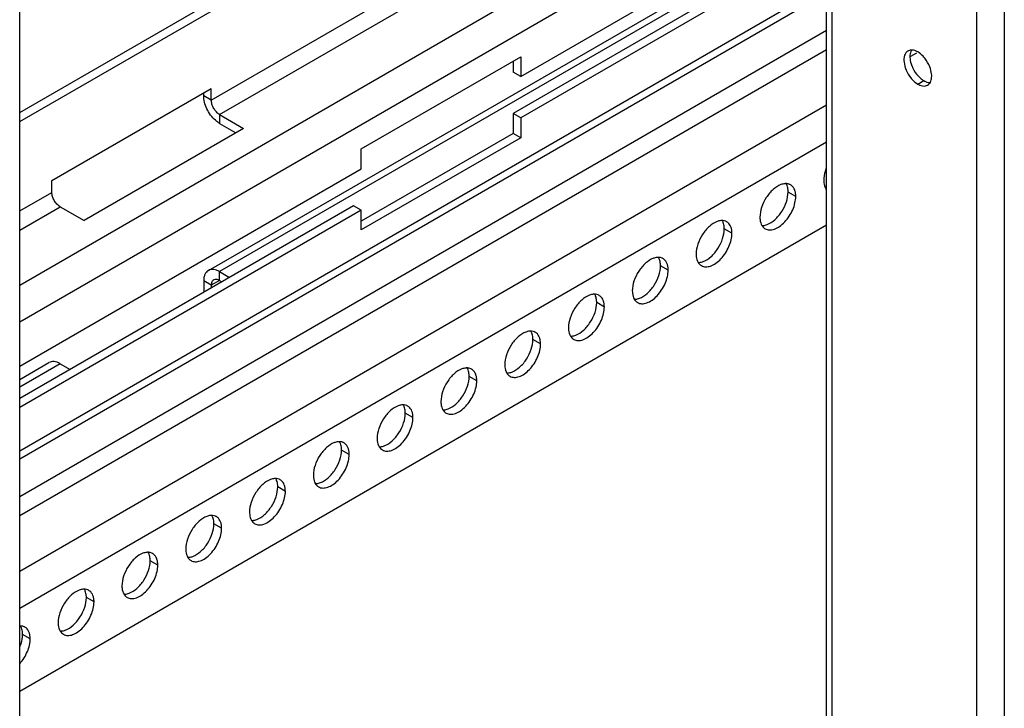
# Model space of a CAD drawing. Header units: inches. Extents: x 5 to 265, y 5 to 171.
# Tile 113 of 212: x 190.53 to 195.99, y 113.24 to 117.05. Entities that reach past the tile are written whole.
import ezdxf

# ---------------------------------------------------------------- set-up
doc = ezdxf.new("R2010")
doc.units = ezdxf.units.IN
doc.header["$LTSCALE"] = 14.96
doc.header["$MEASUREMENT"] = 0
doc.layers.get('0').update_dxf_attribs({"linetype": 'CONTINUOUS'})
doc.layers.add('03_ALL_AXES', color=7, linetype='CONTINUOUS')

msp = doc.modelspace()

# ---------------------------------------------------------------- linework, layer by layer
at = {"color": 7, "linetype": 'Continuous'}
for p, q in [((190.5337, 73.151), (190.5337, 126.143)), ((195.8363, 124.5603), (195.8363, 58.4236)), ((195.9904, 124.5603), (195.9904, 58.4236)), ((195.0046, 60.5139), (195.0046, 123.458)), ((195.0365, 60.4694), (195.0365, 123.438)), ((190.5337, 116.5408), (195.0046, 119.1221)), ((190.5337, 116.4918), (195.0046, 119.0731)), ((191.5957, 116.6093), (195.0046, 118.5775)), ((191.6417, 116.5297), (195.0046, 118.4713)), ((195.0046, 118.1651), (190.5337, 115.5838)), ((195.0046, 117.961), (190.5337, 115.3797)), ((191.5792, 115.6664), (195.0046, 117.644)), ((195.0046, 117.6017), (191.6417, 115.6602)), ((195.0046, 117.2466), (190.5337, 114.6653)), ((190.5337, 114.623), (195.0046, 117.2043)), ((195.0046, 116.9951), (190.5337, 114.4138)), ((195.0046, 116.8889), (190.5337, 114.3076)), ((192.4266, 116.3399), (193.3105, 116.8502)), ((193.3105, 116.8502), (193.3105, 116.7404)), ((195.473, 116.8531), (195.5062, 116.8723)), ((193.268, 116.8257), (193.268, 116.7649)), ((193.3105, 116.7404), (193.268, 116.7649)), ((190.7119, 116.1644), (191.5957, 116.6747)), ((191.5957, 116.6093), (191.5957, 116.6747)), ((191.5533, 116.6338), (191.5533, 116.6502)), ((191.5957, 116.6093), (191.5533, 116.6338)), ((190.5337, 114.0015), (195.0046, 116.5827)), ((191.6417, 116.5297), (191.6417, 116.4807)), ((191.6417, 116.5297), (191.7748, 116.4529)), ((193.268, 116.5354), (193.268, 116.4256)), ((193.3105, 116.5109), (193.268, 116.5354)), ((193.3105, 116.5109), (193.3105, 116.4011)), ((191.7748, 116.4529), (190.8909, 115.9426)), ((191.6417, 116.4807), (191.7324, 116.4284)), ((193.268, 116.4256), (192.4266, 115.9398)), ((193.3105, 116.4011), (192.4266, 115.8908)), ((193.3105, 116.4011), (193.268, 116.4256)), ((190.5337, 113.7973), (195.0046, 116.3786)), ((192.4266, 116.2301), (192.4266, 116.3399)), ((190.5337, 115.1372), (192.4266, 116.2301)), ((190.7119, 116.099), (190.7119, 116.1644)), ((190.5337, 115.9962), (190.7119, 116.099)), ((192.3842, 116.0251), (190.5337, 114.9568)), ((190.5337, 115.89), (190.7578, 116.0194)), ((190.7578, 116.0194), (190.8909, 115.9426)), ((192.4266, 116.0006), (192.3842, 116.0251)), ((192.4266, 116.0006), (190.5337, 114.9078)), ((192.4266, 115.8908), (192.4266, 116.0006)), ((190.5337, 113.3376), (195.0046, 115.9189)), ((191.6417, 115.6112), (191.6417, 115.6602)), ((191.6417, 115.6602), (191.6968, 115.6283)), ((191.5533, 115.6091), (191.5533, 115.5455)), ((191.5957, 115.5846), (191.5533, 115.6091)), ((191.6417, 115.6112), (191.5957, 115.5846)), ((191.5957, 115.5846), (191.5957, 115.5699)), ((191.6417, 115.6112), (191.6544, 115.6038)), ((190.5337, 115.0627), (190.6953, 115.156)), ((190.7578, 115.1499), (190.5337, 115.0205)), ((190.7578, 115.1499), (190.813, 115.118))]:
    msp.add_line(p, q, dxfattribs=at)
for points, knots in [([(191.618, 116.4982), (191.6083, 116.5068), (191.5907, 116.5268), (191.5704, 116.5609), (191.557, 116.5971), (191.5533, 116.622), (191.5533, 116.6338)], [0, 0, 0, 0, 0.251964, 0.514399, 0.769205, 1, 1, 1, 1]), ([(191.6417, 116.5297), (191.6352, 116.5335), (191.6228, 116.5439), (191.6084, 116.5636), (191.5986, 116.5859), (191.5957, 116.6018), (191.5957, 116.6093)], [0, 0, 0, 0, 0.237222, 0.499999, 0.762776, 1, 1, 1, 1]), ([(191.6417, 116.4807), (191.6397, 116.4819), (191.6313, 116.4871), (191.6235, 116.4932), (191.618, 116.4982)], [0, 0, 0, 0, 0.238551, 1, 1, 1, 1]), ([(190.7578, 116.0194), (190.7513, 116.0232), (190.7389, 116.0336), (190.7245, 116.0533), (190.7147, 116.0756), (190.7119, 116.0915), (190.7119, 116.099)], [0, 0, 0, 0, 0.237222, 0.499999, 0.762776, 1, 1, 1, 1]), ([(191.5792, 115.6663), (191.5751, 115.664), (191.5674, 115.6575), (191.5591, 115.6441), (191.5543, 115.6275), (191.5533, 115.6155), (191.5533, 115.6091)], [0, 0, 0, 0, 0.217755, 0.450891, 0.710462, 1, 1, 1, 1]), ([(191.6417, 115.6602), (191.6362, 115.6633), (191.6253, 115.6685), (191.6085, 115.6726), (191.5928, 115.6722), (191.5833, 115.6687), (191.5792, 115.6663)], [0, 0, 0, 0, 0.289537, 0.549107, 0.782244, 1, 1, 1, 1]), ([(191.6092, 115.6144), (191.6048, 115.6119), (191.5972, 115.6024), (191.5957, 115.5908), (191.5957, 115.5846)], [0, 0, 0, 0, 0.449242, 1, 1, 1, 1]), ([(191.6417, 115.6112), (191.6363, 115.6143), (191.6256, 115.6187), (191.6136, 115.6169), (191.6092, 115.6144)], [0, 0, 0, 0, 0.550756, 1, 1, 1, 1]), ([(190.7578, 115.1499), (190.7523, 115.153), (190.7414, 115.1582), (190.7247, 115.1623), (190.7089, 115.1619), (190.6994, 115.1584), (190.6953, 115.156)], [0, 0, 0, 0, 0.289537, 0.549107, 0.782244, 1, 1, 1, 1])]:
    msp.add_open_spline(points, degree=3, knots=knots, dxfattribs=at)
at = {"layer": '03_ALL_AXES', "color": 7, "linetype": 'Continuous'}
for p, q in [((193.3105, 116.7404), (195.0046, 117.7185)), ((195.0046, 117.5381), (193.268, 116.5354)), ((195.0046, 117.4891), (193.3105, 116.5109)), ((195.511, 116.6982), (195.5442, 116.7174)), ((194.8346, 116.0764), (194.7922, 116.1008)), ((194.4811, 115.8722), (194.4387, 115.8967)), ((194.1275, 115.6681), (194.0851, 115.6926)), ((193.774, 115.464), (193.7315, 115.4885)), ((193.4204, 115.2599), (193.378, 115.2844)), ((193.0669, 115.0557), (193.0244, 115.0802)), ((192.7133, 114.8516), (192.6709, 114.8761)), ((192.3598, 114.6475), (192.3173, 114.672)), ((192.0062, 114.4434), (191.9638, 114.4679)), ((191.6527, 114.2393), (191.6102, 114.2637)), ((191.2991, 114.0351), (191.2567, 114.0596)), ((190.9456, 113.831), (190.9031, 113.8555)), ((190.592, 113.6269), (190.5496, 113.6514))]:
    msp.add_line(p, q, dxfattribs=at)
for centre, radius, start, end in [((195.4054, 116.7263), 0.1849, 21.222, 38.7783), ((195.6498, 116.8674), 0.1849, 201.222, 218.7783), ((194.7798, 116.0887), 0.0585, 84.9317, 89.9013), ((194.782, 116.0998), 0.0471, 51.4033, 60.0287), ((195.0501, 116.1493), 0.0578, 211.7221, 216.004), ((195.0019, 116.1819), 0.0626, 269.8725, 272.0132), ((194.4262, 115.8846), 0.0585, 84.9317, 89.9013), ((194.4284, 115.8957), 0.0471, 51.4033, 60.0287), ((194.6886, 115.9382), 0.0471, 231.4033, 240.0287), ((194.0727, 115.6805), 0.0585, 84.9317, 89.9013), ((194.0749, 115.6916), 0.0471, 51.4033, 60.0287), ((194.335, 115.734), 0.0471, 231.4033, 240.0287), ((193.7191, 115.4764), 0.0585, 84.9317, 89.9013), ((193.7213, 115.4875), 0.0471, 51.4033, 60.0287), ((193.9815, 115.5299), 0.0471, 231.4033, 240.0287), ((193.3656, 115.2722), 0.0585, 84.9317, 89.9013), ((193.3678, 115.2833), 0.0471, 51.4033, 60.0287), ((193.6279, 115.3258), 0.0471, 231.4033, 240.0287), ((193.012, 115.0681), 0.0585, 84.9317, 89.9013), ((193.0142, 115.0792), 0.0471, 51.4033, 60.0287), ((193.2744, 115.1217), 0.0471, 231.4033, 240.0287), ((192.6585, 114.864), 0.0585, 84.9317, 89.9013), ((192.6607, 114.8751), 0.0471, 51.4033, 60.0287), ((192.9208, 114.9176), 0.0471, 231.4033, 240.0287), ((192.3049, 114.6599), 0.0585, 84.9317, 89.9013), ((192.3071, 114.671), 0.0471, 51.4033, 60.0287), ((192.5673, 114.7134), 0.0471, 231.4033, 240.0287), ((191.9514, 114.4557), 0.0585, 84.9317, 89.9013), ((191.9536, 114.4668), 0.0471, 51.4033, 60.0287), ((192.2137, 114.5093), 0.0471, 231.4033, 240.0287), ((191.5978, 114.2516), 0.0585, 84.9317, 89.9013), ((191.6, 114.2627), 0.0471, 51.4033, 60.0287), ((191.8602, 114.3052), 0.0471, 231.4033, 240.0287), ((191.2443, 114.0475), 0.0585, 84.9317, 89.9013), ((191.2465, 114.0586), 0.0471, 51.4033, 60.0287), ((191.5066, 114.1011), 0.0471, 231.4033, 240.0287), ((190.8907, 113.8434), 0.0585, 84.9317, 89.9013), ((190.8929, 113.8545), 0.0471, 51.4033, 60.0287), ((191.1531, 113.8969), 0.0471, 231.4033, 240.0287), ((190.5372, 113.6393), 0.0585, 84.9317, 89.9013), ((190.5394, 113.6504), 0.0471, 51.4033, 60.0287), ((190.7995, 113.6928), 0.0471, 231.4033, 240.0287)]:
    msp.add_arc(centre, radius, start, end, dxfattribs=at)
for points in [[(195.4725, 116.8865), (195.4669, 116.8861), (195.4613, 116.8844), (195.4565, 116.8816)], [(195.5349, 116.7235), (195.5379, 116.7213), (195.541, 116.7193), (195.5442, 116.7174)], [(195.5536, 116.6884), (195.5578, 116.6892), (195.5618, 116.6907), (195.5655, 116.6928)], [(195.5655, 116.6928), (195.5713, 116.6962), (195.5763, 116.7014), (195.5797, 116.7072)]]:
    msp.add_open_spline(points, degree=3, dxfattribs=at)
for points, knots in [([(195.4756, 116.8865), (195.4742, 116.8841), (195.4689, 116.873), (195.4672, 116.8604), (195.4672, 116.8509)], [0, 0, 0, 0, 0.226704, 1, 1, 1, 1]), ([(195.511, 116.8762), (195.5078, 116.8781), (195.4959, 116.8841), (195.4821, 116.8874), (195.4725, 116.8865)], [0, 0, 0, 0, 0.277751, 1, 1, 1, 1]), ([(195.4565, 116.8816), (195.4479, 116.8766), (195.4337, 116.856), (195.4328, 116.8166), (195.4454, 116.7731), (195.4621, 116.7452), (195.4725, 116.7324)], [0, 0, 0, 0, 0.182426, 0.415793, 0.699097, 1, 1, 1, 1]), ([(195.4672, 116.8509), (195.4672, 116.8469), (195.4682, 116.8297), (195.4727, 116.8128), (195.4775, 116.8004)], [0, 0, 0, 0, 0.232567, 1, 1, 1, 1]), ([(195.5495, 116.842), (195.5467, 116.8456), (195.5353, 116.8586), (195.5219, 116.8699), (195.511, 116.8762)], [0, 0, 0, 0, 0.26699, 1, 1, 1, 1]), ([(195.5881, 116.7427), (195.5881, 116.7467), (195.5871, 116.7639), (195.5825, 116.7809), (195.5778, 116.7932)], [0, 0, 0, 0, 0.232567, 1, 1, 1, 1]), ([(195.4725, 116.7324), (195.4754, 116.7288), (195.4867, 116.7159), (195.5001, 116.7045), (195.511, 116.6982)], [0, 0, 0, 0, 0.26699, 1, 1, 1, 1]), ([(195.5057, 116.7516), (195.5079, 116.7488), (195.5167, 116.7385), (195.5268, 116.7293), (195.5349, 116.7235)], [0, 0, 0, 0, 0.261269, 1, 1, 1, 1]), ([(195.5797, 116.7072), (195.5811, 116.7095), (195.5864, 116.7207), (195.5881, 116.7332), (195.5881, 116.7427)], [0, 0, 0, 0, 0.226704, 1, 1, 1, 1]), ([(195.511, 116.6982), (195.5146, 116.6961), (195.5277, 116.6896), (195.5432, 116.6865), (195.5536, 116.6884)], [0, 0, 0, 0, 0.281676, 1, 1, 1, 1]), ([(195.5442, 116.7174), (195.5475, 116.7155), (195.5594, 116.7095), (195.5731, 116.7062), (195.5828, 116.7071)], [0, 0, 0, 0, 0.277751, 1, 1, 1, 1]), ([(195.0033, 116.2321), (195.0011, 116.2265), (194.9936, 116.2051), (194.9895, 116.1824), (194.9895, 116.1658)], [0, 0, 0, 0, 0.266461, 1, 1, 1, 1]), ([(194.7525, 116.1419), (194.7367, 116.136), (194.7056, 116.1149), (194.6692, 116.0709), (194.6435, 116.0182), (194.6359, 115.9799), (194.6359, 115.9616)], [0, 0, 0, 0, 0.22565, 0.487907, 0.756853, 1, 1, 1, 1]), ([(194.7799, 116.1473), (194.7777, 116.1473), (194.7684, 116.1468), (194.7592, 116.1444), (194.7525, 116.1419)], [0, 0, 0, 0, 0.235436, 1, 1, 1, 1]), ([(194.7862, 116.1366), (194.7858, 116.1376), (194.7843, 116.1414), (194.7824, 116.1451), (194.7808, 116.1477)], [0, 0, 0, 0, 0.257173, 1, 1, 1, 1]), ([(194.8055, 116.1407), (194.804, 116.1416), (194.7975, 116.1448), (194.7904, 116.1465), (194.785, 116.147)], [0, 0, 0, 0, 0.245653, 1, 1, 1, 1]), ([(194.7922, 116.1008), (194.7922, 116.1041), (194.7917, 116.1162), (194.7894, 116.1283), (194.7862, 116.1366)], [0, 0, 0, 0, 0.268124, 1, 1, 1, 1]), ([(194.8346, 116.0764), (194.8346, 116.0827), (194.8337, 116.0949), (194.8283, 116.1164), (194.8192, 116.1304), (194.8114, 116.1367)], [0, 0, 0, 0, 0.287162, 0.548363, 1, 1, 1, 1]), ([(194.9895, 116.1658), (194.9895, 116.1613), (194.9903, 116.1452), (194.9948, 116.1289), (195.0009, 116.1189)], [0, 0, 0, 0, 0.276625, 1, 1, 1, 1]), ([(194.665, 115.8973), (194.6721, 115.8933), (194.6897, 115.8887), (194.7181, 115.8944), (194.7471, 115.9103), (194.7749, 115.9349), (194.7994, 115.9663), (194.8187, 116.002), (194.8313, 116.0391), (194.8346, 116.0643), (194.8346, 116.0764)], [0, 0, 0, 0, 0.086936, 0.18641, 0.303807, 0.437621, 0.582126, 0.729411, 0.871212, 1, 1, 1, 1]), ([(194.6756, 115.9206), (194.6914, 115.9265), (194.7225, 115.9475), (194.759, 115.9916), (194.7846, 116.0442), (194.7922, 116.0826), (194.7922, 116.1008)], [0, 0, 0, 0, 0.22565, 0.487907, 0.756853, 1, 1, 1, 1]), ([(194.6359, 115.9616), (194.6359, 115.9572), (194.6368, 115.9411), (194.6412, 115.9248), (194.6474, 115.9148)], [0, 0, 0, 0, 0.276625, 1, 1, 1, 1]), ([(194.399, 115.9378), (194.3831, 115.9319), (194.3521, 115.9108), (194.3156, 115.8667), (194.29, 115.8141), (194.2824, 115.7757), (194.2824, 115.7575)], [0, 0, 0, 0, 0.22565, 0.487907, 0.756853, 1, 1, 1, 1]), ([(194.4263, 115.9431), (194.4241, 115.9431), (194.4148, 115.9427), (194.4057, 115.9403), (194.399, 115.9378)], [0, 0, 0, 0, 0.235436, 1, 1, 1, 1]), ([(194.4327, 115.9325), (194.4323, 115.9335), (194.4307, 115.9373), (194.4288, 115.941), (194.4272, 115.9435)], [0, 0, 0, 0, 0.257173, 1, 1, 1, 1]), ([(194.452, 115.9365), (194.4504, 115.9374), (194.444, 115.9407), (194.4368, 115.9424), (194.4314, 115.9429)], [0, 0, 0, 0, 0.245653, 1, 1, 1, 1]), ([(194.4387, 115.8967), (194.4387, 115.9), (194.4382, 115.9121), (194.4358, 115.9242), (194.4327, 115.9325)], [0, 0, 0, 0, 0.268124, 1, 1, 1, 1]), ([(194.4811, 115.8722), (194.4811, 115.8786), (194.4802, 115.8908), (194.4748, 115.9123), (194.4657, 115.9263), (194.4578, 115.9325)], [0, 0, 0, 0, 0.287162, 0.548363, 1, 1, 1, 1]), ([(194.6474, 115.9148), (194.6482, 115.9135), (194.6515, 115.9085), (194.6557, 115.9041), (194.6592, 115.9013)], [0, 0, 0, 0, 0.258072, 1, 1, 1, 1]), ([(194.6483, 115.9152), (194.6504, 115.9152), (194.6598, 115.9157), (194.6689, 115.9181), (194.6756, 115.9206)], [0, 0, 0, 0, 0.235436, 1, 1, 1, 1]), ([(194.3115, 115.6932), (194.3185, 115.6892), (194.3361, 115.6846), (194.3645, 115.6903), (194.3935, 115.7061), (194.4213, 115.7308), (194.4458, 115.7622), (194.4652, 115.7979), (194.4777, 115.835), (194.4811, 115.8602), (194.4811, 115.8722)], [0, 0, 0, 0, 0.086936, 0.18641, 0.303807, 0.437621, 0.582126, 0.729411, 0.871212, 1, 1, 1, 1]), ([(194.3221, 115.7164), (194.3379, 115.7223), (194.369, 115.7434), (194.4054, 115.7875), (194.4311, 115.8401), (194.4387, 115.8785), (194.4387, 115.8967)], [0, 0, 0, 0, 0.22565, 0.487907, 0.756853, 1, 1, 1, 1]), ([(194.0728, 115.739), (194.0706, 115.739), (194.0613, 115.7385), (194.0521, 115.7362), (194.0454, 115.7337)], [0, 0, 0, 0, 0.235436, 1, 1, 1, 1]), ([(194.0791, 115.7284), (194.0787, 115.7294), (194.0772, 115.7332), (194.0753, 115.7368), (194.0737, 115.7394)], [0, 0, 0, 0, 0.257173, 1, 1, 1, 1]), ([(194.0984, 115.7324), (194.0969, 115.7333), (194.0904, 115.7366), (194.0833, 115.7383), (194.0778, 115.7388)], [0, 0, 0, 0, 0.245653, 1, 1, 1, 1]), ([(194.2824, 115.7575), (194.2824, 115.753), (194.2832, 115.7369), (194.2877, 115.7206), (194.2938, 115.7107)], [0, 0, 0, 0, 0.276625, 1, 1, 1, 1]), ([(194.0454, 115.7337), (194.0296, 115.7278), (193.9985, 115.7067), (193.962, 115.6626), (193.9364, 115.61), (193.9288, 115.5716), (193.9288, 115.5534)], [0, 0, 0, 0, 0.22565, 0.487907, 0.756853, 1, 1, 1, 1]), ([(193.9685, 115.5123), (193.9843, 115.5182), (194.0154, 115.5393), (194.0519, 115.5834), (194.0775, 115.636), (194.0851, 115.6744), (194.0851, 115.6926)], [0, 0, 0, 0, 0.22565, 0.487907, 0.756853, 1, 1, 1, 1]), ([(194.0851, 115.6926), (194.0851, 115.6959), (194.0846, 115.708), (194.0823, 115.7201), (194.0791, 115.7284)], [0, 0, 0, 0, 0.268124, 1, 1, 1, 1]), ([(194.1275, 115.6681), (194.1275, 115.6745), (194.1266, 115.6867), (194.1212, 115.7081), (194.1121, 115.7222), (194.1043, 115.7284)], [0, 0, 0, 0, 0.287162, 0.548363, 1, 1, 1, 1]), ([(194.2938, 115.7107), (194.2946, 115.7094), (194.298, 115.7044), (194.3021, 115.7), (194.3056, 115.6972)], [0, 0, 0, 0, 0.258072, 1, 1, 1, 1]), ([(194.2947, 115.7111), (194.2969, 115.7111), (194.3062, 115.7116), (194.3154, 115.7139), (194.3221, 115.7164)], [0, 0, 0, 0, 0.235436, 1, 1, 1, 1]), ([(193.9579, 115.4891), (193.965, 115.485), (193.9826, 115.4805), (194.011, 115.4862), (194.04, 115.502), (194.0678, 115.5266), (194.0923, 115.5581), (194.1116, 115.5938), (194.1242, 115.6309), (194.1275, 115.6561), (194.1275, 115.6681)], [0, 0, 0, 0, 0.086936, 0.18641, 0.303807, 0.437621, 0.582126, 0.729411, 0.871212, 1, 1, 1, 1]), ([(193.6919, 115.5296), (193.676, 115.5236), (193.645, 115.5026), (193.6085, 115.4585), (193.5829, 115.4059), (193.5753, 115.3675), (193.5753, 115.3493)], [0, 0, 0, 0, 0.22565, 0.487907, 0.756853, 1, 1, 1, 1]), ([(193.7192, 115.5349), (193.717, 115.5349), (193.7077, 115.5344), (193.6985, 115.5321), (193.6919, 115.5296)], [0, 0, 0, 0, 0.235436, 1, 1, 1, 1]), ([(193.7256, 115.5243), (193.7252, 115.5252), (193.7236, 115.529), (193.7217, 115.5327), (193.7201, 115.5353)], [0, 0, 0, 0, 0.257173, 1, 1, 1, 1]), ([(193.7449, 115.5283), (193.7433, 115.5292), (193.7369, 115.5324), (193.7297, 115.5342), (193.7243, 115.5347)], [0, 0, 0, 0, 0.245653, 1, 1, 1, 1]), ([(193.7315, 115.4885), (193.7315, 115.4917), (193.7311, 115.5038), (193.7287, 115.516), (193.7256, 115.5243)], [0, 0, 0, 0, 0.268124, 1, 1, 1, 1]), ([(193.774, 115.464), (193.774, 115.4703), (193.7731, 115.4825), (193.7677, 115.504), (193.7585, 115.5181), (193.7507, 115.5243)], [0, 0, 0, 0, 0.287162, 0.548363, 1, 1, 1, 1]), ([(193.9288, 115.5534), (193.9288, 115.5489), (193.9296, 115.5328), (193.9341, 115.5165), (193.9403, 115.5066)], [0, 0, 0, 0, 0.276625, 1, 1, 1, 1]), ([(193.6149, 115.3082), (193.6308, 115.3141), (193.6619, 115.3352), (193.6983, 115.3792), (193.724, 115.4319), (193.7315, 115.4703), (193.7315, 115.4885)], [0, 0, 0, 0, 0.22565, 0.487907, 0.756853, 1, 1, 1, 1]), ([(193.9403, 115.5066), (193.9411, 115.5053), (193.9444, 115.5003), (193.9486, 115.4958), (193.9521, 115.4931)], [0, 0, 0, 0, 0.258072, 1, 1, 1, 1]), ([(193.9412, 115.507), (193.9433, 115.507), (193.9527, 115.5075), (193.9618, 115.5098), (193.9685, 115.5123)], [0, 0, 0, 0, 0.235436, 1, 1, 1, 1]), ([(193.6044, 115.285), (193.6114, 115.2809), (193.629, 115.2764), (193.6574, 115.2821), (193.6864, 115.2979), (193.7142, 115.3225), (193.7387, 115.3539), (193.7581, 115.3897), (193.7706, 115.4267), (193.774, 115.452), (193.774, 115.464)], [0, 0, 0, 0, 0.086936, 0.18641, 0.303807, 0.437621, 0.582126, 0.729411, 0.871212, 1, 1, 1, 1]), ([(193.3383, 115.3254), (193.3225, 115.3195), (193.2914, 115.2985), (193.2549, 115.2544), (193.2293, 115.2018), (193.2217, 115.1634), (193.2217, 115.1451)], [0, 0, 0, 0, 0.22565, 0.487907, 0.756853, 1, 1, 1, 1]), ([(193.3657, 115.3308), (193.3635, 115.3308), (193.3542, 115.3303), (193.345, 115.3279), (193.3383, 115.3254)], [0, 0, 0, 0, 0.235436, 1, 1, 1, 1]), ([(193.372, 115.3201), (193.3716, 115.3211), (193.3701, 115.3249), (193.3682, 115.3286), (193.3666, 115.3312)], [0, 0, 0, 0, 0.257173, 1, 1, 1, 1]), ([(193.3913, 115.3242), (193.3898, 115.3251), (193.3833, 115.3283), (193.3762, 115.33), (193.3707, 115.3305)], [0, 0, 0, 0, 0.245653, 1, 1, 1, 1]), ([(193.378, 115.2844), (193.378, 115.2876), (193.3775, 115.2997), (193.3752, 115.3119), (193.372, 115.3201)], [0, 0, 0, 0, 0.268124, 1, 1, 1, 1]), ([(193.4204, 115.2599), (193.4204, 115.2662), (193.4195, 115.2784), (193.4141, 115.2999), (193.405, 115.3139), (193.3972, 115.3202)], [0, 0, 0, 0, 0.287162, 0.548363, 1, 1, 1, 1]), ([(193.5753, 115.3493), (193.5753, 115.3448), (193.5761, 115.3287), (193.5806, 115.3124), (193.5867, 115.3024)], [0, 0, 0, 0, 0.276625, 1, 1, 1, 1]), ([(193.5867, 115.3024), (193.5875, 115.3011), (193.5909, 115.2962), (193.595, 115.2917), (193.5985, 115.2889)], [0, 0, 0, 0, 0.258072, 1, 1, 1, 1]), ([(193.5876, 115.3029), (193.5898, 115.3029), (193.5991, 115.3033), (193.6083, 115.3057), (193.6149, 115.3082)], [0, 0, 0, 0, 0.235436, 1, 1, 1, 1]), ([(193.2508, 115.0808), (193.2578, 115.0768), (193.2755, 115.0722), (193.3039, 115.0779), (193.3329, 115.0938), (193.3607, 115.1184), (193.3852, 115.1498), (193.4045, 115.1855), (193.4171, 115.2226), (193.4204, 115.2479), (193.4204, 115.2599)], [0, 0, 0, 0, 0.086936, 0.18641, 0.303807, 0.437621, 0.582126, 0.729411, 0.871212, 1, 1, 1, 1]), ([(193.2614, 115.1041), (193.2772, 115.11), (193.3083, 115.131), (193.3448, 115.1751), (193.3704, 115.2278), (193.378, 115.2661), (193.378, 115.2844)], [0, 0, 0, 0, 0.22565, 0.487907, 0.756853, 1, 1, 1, 1]), ([(193.2217, 115.1451), (193.2217, 115.1407), (193.2225, 115.1246), (193.227, 115.1083), (193.2332, 115.0983)], [0, 0, 0, 0, 0.276625, 1, 1, 1, 1]), ([(192.9848, 115.1213), (192.9689, 115.1154), (192.9379, 115.0943), (192.9014, 115.0503), (192.8758, 114.9976), (192.8682, 114.9592), (192.8682, 114.941)], [0, 0, 0, 0, 0.22565, 0.487907, 0.756853, 1, 1, 1, 1]), ([(193.0121, 115.1266), (193.0099, 115.1266), (193.0006, 115.1262), (192.9914, 115.1238), (192.9848, 115.1213)], [0, 0, 0, 0, 0.235436, 1, 1, 1, 1]), ([(193.0185, 115.116), (193.0181, 115.117), (193.0165, 115.1208), (193.0146, 115.1245), (193.013, 115.1271)], [0, 0, 0, 0, 0.257173, 1, 1, 1, 1]), ([(193.0378, 115.1201), (193.0362, 115.1209), (193.0298, 115.1242), (193.0226, 115.1259), (193.0172, 115.1264)], [0, 0, 0, 0, 0.245653, 1, 1, 1, 1]), ([(193.0244, 115.0802), (193.0244, 115.0835), (193.024, 115.0956), (193.0216, 115.1077), (193.0185, 115.116)], [0, 0, 0, 0, 0.268124, 1, 1, 1, 1]), ([(193.0669, 115.0557), (193.0669, 115.0621), (193.066, 115.0743), (193.0606, 115.0958), (193.0514, 115.1098), (193.0436, 115.1161)], [0, 0, 0, 0, 0.287162, 0.548363, 1, 1, 1, 1]), ([(193.2332, 115.0983), (193.234, 115.097), (193.2373, 115.092), (193.2415, 115.0876), (193.245, 115.0848)], [0, 0, 0, 0, 0.258072, 1, 1, 1, 1]), ([(193.234, 115.0987), (193.2362, 115.0987), (193.2456, 115.0992), (193.2547, 115.1016), (193.2614, 115.1041)], [0, 0, 0, 0, 0.235436, 1, 1, 1, 1]), ([(192.8973, 114.8767), (192.9043, 114.8727), (192.9219, 114.8681), (192.9503, 114.8738), (192.9793, 114.8896), (193.0071, 114.9143), (193.0316, 114.9457), (193.051, 114.9814), (193.0635, 115.0185), (193.0669, 115.0437), (193.0669, 115.0557)], [0, 0, 0, 0, 0.086936, 0.18641, 0.303807, 0.437621, 0.582126, 0.729411, 0.871212, 1, 1, 1, 1]), ([(192.9078, 114.8999), (192.9237, 114.9059), (192.9548, 114.9269), (192.9912, 114.971), (193.0169, 115.0236), (193.0244, 115.062), (193.0244, 115.0802)], [0, 0, 0, 0, 0.22565, 0.487907, 0.756853, 1, 1, 1, 1]), ([(192.6586, 114.9225), (192.6564, 114.9225), (192.6471, 114.922), (192.6379, 114.9197), (192.6312, 114.9172)], [0, 0, 0, 0, 0.235436, 1, 1, 1, 1]), ([(192.6649, 114.9119), (192.6645, 114.9129), (192.663, 114.9167), (192.6611, 114.9203), (192.6595, 114.9229)], [0, 0, 0, 0, 0.257173, 1, 1, 1, 1]), ([(192.6842, 114.9159), (192.6827, 114.9168), (192.6762, 114.9201), (192.6691, 114.9218), (192.6636, 114.9223)], [0, 0, 0, 0, 0.245653, 1, 1, 1, 1]), ([(192.8682, 114.941), (192.8682, 114.9366), (192.869, 114.9204), (192.8734, 114.9041), (192.8796, 114.8942)], [0, 0, 0, 0, 0.276625, 1, 1, 1, 1]), ([(192.6312, 114.9172), (192.6154, 114.9113), (192.5843, 114.8902), (192.5478, 114.8461), (192.5222, 114.7935), (192.5146, 114.7551), (192.5146, 114.7369)], [0, 0, 0, 0, 0.22565, 0.487907, 0.756853, 1, 1, 1, 1]), ([(192.5543, 114.6958), (192.5701, 114.7017), (192.6012, 114.7228), (192.6377, 114.7669), (192.6633, 114.8195), (192.6709, 114.8579), (192.6709, 114.8761)], [0, 0, 0, 0, 0.22565, 0.487907, 0.756853, 1, 1, 1, 1]), ([(192.6709, 114.8761), (192.6709, 114.8794), (192.6704, 114.8915), (192.6681, 114.9036), (192.6649, 114.9119)], [0, 0, 0, 0, 0.268124, 1, 1, 1, 1]), ([(192.7133, 114.8516), (192.7133, 114.858), (192.7124, 114.8702), (192.707, 114.8917), (192.6979, 114.9057), (192.6901, 114.9119)], [0, 0, 0, 0, 0.287162, 0.548363, 1, 1, 1, 1]), ([(192.8796, 114.8942), (192.8804, 114.8929), (192.8838, 114.8879), (192.8879, 114.8835), (192.8914, 114.8807)], [0, 0, 0, 0, 0.258072, 1, 1, 1, 1]), ([(192.8805, 114.8946), (192.8827, 114.8946), (192.892, 114.8951), (192.9012, 114.8974), (192.9078, 114.8999)], [0, 0, 0, 0, 0.235436, 1, 1, 1, 1]), ([(192.5437, 114.6726), (192.5507, 114.6685), (192.5684, 114.664), (192.5968, 114.6697), (192.6257, 114.6855), (192.6536, 114.7101), (192.6781, 114.7416), (192.6974, 114.7773), (192.71, 114.8144), (192.7133, 114.8396), (192.7133, 114.8516)], [0, 0, 0, 0, 0.086936, 0.18641, 0.303807, 0.437621, 0.582126, 0.729411, 0.871212, 1, 1, 1, 1]), ([(192.2777, 114.7131), (192.2618, 114.7072), (192.2308, 114.6861), (192.1943, 114.642), (192.1686, 114.5894), (192.1611, 114.551), (192.1611, 114.5328)], [0, 0, 0, 0, 0.22565, 0.487907, 0.756853, 1, 1, 1, 1]), ([(192.305, 114.7184), (192.3028, 114.7184), (192.2935, 114.7179), (192.2843, 114.7156), (192.2777, 114.7131)], [0, 0, 0, 0, 0.235436, 1, 1, 1, 1]), ([(192.3113, 114.7078), (192.311, 114.7088), (192.3094, 114.7126), (192.3075, 114.7162), (192.3059, 114.7188)], [0, 0, 0, 0, 0.257173, 1, 1, 1, 1]), ([(192.3307, 114.7118), (192.3291, 114.7127), (192.3227, 114.7159), (192.3155, 114.7177), (192.3101, 114.7182)], [0, 0, 0, 0, 0.245653, 1, 1, 1, 1]), ([(192.3173, 114.672), (192.3173, 114.6752), (192.3169, 114.6874), (192.3145, 114.6995), (192.3113, 114.7078)], [0, 0, 0, 0, 0.268124, 1, 1, 1, 1]), ([(192.3598, 114.6475), (192.3598, 114.6539), (192.3589, 114.666), (192.3534, 114.6875), (192.3443, 114.7016), (192.3365, 114.7078)], [0, 0, 0, 0, 0.287162, 0.548363, 1, 1, 1, 1]), ([(192.5146, 114.7369), (192.5146, 114.7324), (192.5154, 114.7163), (192.5199, 114.7), (192.5261, 114.6901)], [0, 0, 0, 0, 0.276625, 1, 1, 1, 1]), ([(192.1902, 114.4685), (192.1972, 114.4644), (192.2148, 114.4599), (192.2432, 114.4656), (192.2722, 114.4814), (192.3, 114.506), (192.3245, 114.5374), (192.3439, 114.5732), (192.3564, 114.6102), (192.3598, 114.6355), (192.3598, 114.6475)], [0, 0, 0, 0, 0.086936, 0.18641, 0.303807, 0.437621, 0.582126, 0.729411, 0.871212, 1, 1, 1, 1]), ([(192.2007, 114.4917), (192.2166, 114.4976), (192.2477, 114.5187), (192.2841, 114.5628), (192.3098, 114.6154), (192.3173, 114.6538), (192.3173, 114.672)], [0, 0, 0, 0, 0.22565, 0.487907, 0.756853, 1, 1, 1, 1]), ([(192.5261, 114.6901), (192.5269, 114.6888), (192.5302, 114.6838), (192.5344, 114.6794), (192.5379, 114.6766)], [0, 0, 0, 0, 0.258072, 1, 1, 1, 1]), ([(192.5269, 114.6905), (192.5291, 114.6905), (192.5385, 114.691), (192.5476, 114.6933), (192.5543, 114.6958)], [0, 0, 0, 0, 0.235436, 1, 1, 1, 1]), ([(191.9241, 114.509), (191.9083, 114.503), (191.8772, 114.482), (191.8407, 114.4379), (191.8151, 114.3853), (191.8075, 114.3469), (191.8075, 114.3287)], [0, 0, 0, 0, 0.22565, 0.487907, 0.756853, 1, 1, 1, 1]), ([(191.9515, 114.5143), (191.9493, 114.5143), (191.94, 114.5138), (191.9308, 114.5114), (191.9241, 114.509)], [0, 0, 0, 0, 0.235436, 1, 1, 1, 1]), ([(191.9578, 114.5036), (191.9574, 114.5046), (191.9559, 114.5084), (191.954, 114.5121), (191.9524, 114.5147)], [0, 0, 0, 0, 0.257173, 1, 1, 1, 1]), ([(191.9771, 114.5077), (191.9756, 114.5086), (191.9691, 114.5118), (191.962, 114.5136), (191.9565, 114.514)], [0, 0, 0, 0, 0.245653, 1, 1, 1, 1]), ([(191.9638, 114.4679), (191.9638, 114.4711), (191.9633, 114.4832), (191.961, 114.4954), (191.9578, 114.5036)], [0, 0, 0, 0, 0.268124, 1, 1, 1, 1]), ([(192.0062, 114.4434), (192.0062, 114.4497), (192.0053, 114.4619), (191.9999, 114.4834), (191.9908, 114.4975), (191.983, 114.5037)], [0, 0, 0, 0, 0.287162, 0.548363, 1, 1, 1, 1]), ([(192.1611, 114.5328), (192.1611, 114.5283), (192.1619, 114.5122), (192.1663, 114.4959), (192.1725, 114.486)], [0, 0, 0, 0, 0.276625, 1, 1, 1, 1]), ([(192.1725, 114.486), (192.1733, 114.4846), (192.1767, 114.4797), (192.1808, 114.4752), (192.1843, 114.4725)], [0, 0, 0, 0, 0.258072, 1, 1, 1, 1]), ([(192.1734, 114.4864), (192.1756, 114.4864), (192.1849, 114.4868), (192.1941, 114.4892), (192.2007, 114.4917)], [0, 0, 0, 0, 0.235436, 1, 1, 1, 1]), ([(191.8366, 114.2643), (191.8436, 114.2603), (191.8613, 114.2558), (191.8897, 114.2614), (191.9186, 114.2773), (191.9464, 114.3019), (191.971, 114.3333), (191.9903, 114.369), (192.0028, 114.4061), (192.0062, 114.4314), (192.0062, 114.4434)], [0, 0, 0, 0, 0.086936, 0.18641, 0.303807, 0.437621, 0.582126, 0.729411, 0.871212, 1, 1, 1, 1]), ([(191.8472, 114.2876), (191.863, 114.2935), (191.8941, 114.3146), (191.9306, 114.3586), (191.9562, 114.4113), (191.9638, 114.4496), (191.9638, 114.4679)], [0, 0, 0, 0, 0.22565, 0.487907, 0.756853, 1, 1, 1, 1]), ([(191.8075, 114.3287), (191.8075, 114.3242), (191.8083, 114.3081), (191.8128, 114.2918), (191.8189, 114.2818)], [0, 0, 0, 0, 0.276625, 1, 1, 1, 1]), ([(191.5706, 114.3048), (191.5547, 114.2989), (191.5237, 114.2779), (191.4872, 114.2338), (191.4615, 114.1811), (191.454, 114.1428), (191.454, 114.1245)], [0, 0, 0, 0, 0.22565, 0.487907, 0.756853, 1, 1, 1, 1]), ([(191.5979, 114.3102), (191.5957, 114.3102), (191.5864, 114.3097), (191.5772, 114.3073), (191.5706, 114.3048)], [0, 0, 0, 0, 0.235436, 1, 1, 1, 1]), ([(191.6042, 114.2995), (191.6039, 114.3005), (191.6023, 114.3043), (191.6004, 114.308), (191.5988, 114.3106)], [0, 0, 0, 0, 0.257173, 1, 1, 1, 1]), ([(191.6236, 114.3036), (191.622, 114.3045), (191.6156, 114.3077), (191.6084, 114.3094), (191.603, 114.3099)], [0, 0, 0, 0, 0.245653, 1, 1, 1, 1]), ([(191.6102, 114.2637), (191.6102, 114.267), (191.6098, 114.2791), (191.6074, 114.2912), (191.6042, 114.2995)], [0, 0, 0, 0, 0.268124, 1, 1, 1, 1]), ([(191.6527, 114.2393), (191.6527, 114.2456), (191.6518, 114.2578), (191.6463, 114.2793), (191.6372, 114.2933), (191.6294, 114.2996)], [0, 0, 0, 0, 0.287162, 0.548363, 1, 1, 1, 1]), ([(191.8189, 114.2818), (191.8198, 114.2805), (191.8231, 114.2755), (191.8273, 114.2711), (191.8308, 114.2683)], [0, 0, 0, 0, 0.258072, 1, 1, 1, 1]), ([(191.8198, 114.2823), (191.822, 114.2822), (191.8314, 114.2827), (191.8405, 114.2851), (191.8472, 114.2876)], [0, 0, 0, 0, 0.235436, 1, 1, 1, 1]), ([(191.4831, 114.0602), (191.4901, 114.0562), (191.5077, 114.0516), (191.5361, 114.0573), (191.5651, 114.0732), (191.5929, 114.0978), (191.6174, 114.1292), (191.6368, 114.1649), (191.6493, 114.202), (191.6527, 114.2272), (191.6527, 114.2393)], [0, 0, 0, 0, 0.086936, 0.18641, 0.303807, 0.437621, 0.582126, 0.729411, 0.871212, 1, 1, 1, 1]), ([(191.4936, 114.0835), (191.5095, 114.0894), (191.5405, 114.1104), (191.577, 114.1545), (191.6027, 114.2071), (191.6102, 114.2455), (191.6102, 114.2637)], [0, 0, 0, 0, 0.22565, 0.487907, 0.756853, 1, 1, 1, 1]), ([(191.217, 114.1007), (191.2012, 114.0948), (191.1701, 114.0737), (191.1336, 114.0296), (191.108, 113.977), (191.1004, 113.9386), (191.1004, 113.9204)], [0, 0, 0, 0, 0.22565, 0.487907, 0.756853, 1, 1, 1, 1]), ([(191.2444, 114.106), (191.2422, 114.106), (191.2329, 114.1056), (191.2237, 114.1032), (191.217, 114.1007)], [0, 0, 0, 0, 0.235436, 1, 1, 1, 1]), ([(191.2507, 114.0954), (191.2503, 114.0964), (191.2488, 114.1002), (191.2469, 114.1039), (191.2453, 114.1064)], [0, 0, 0, 0, 0.257173, 1, 1, 1, 1]), ([(191.27, 114.0994), (191.2685, 114.1003), (191.262, 114.1036), (191.2549, 114.1053), (191.2494, 114.1058)], [0, 0, 0, 0, 0.245653, 1, 1, 1, 1]), ([(191.454, 114.1245), (191.454, 114.1201), (191.4548, 114.104), (191.4592, 114.0877), (191.4654, 114.0777)], [0, 0, 0, 0, 0.276625, 1, 1, 1, 1]), ([(191.1401, 113.8793), (191.1559, 113.8853), (191.187, 113.9063), (191.2235, 113.9504), (191.2491, 114.003), (191.2567, 114.0414), (191.2567, 114.0596)], [0, 0, 0, 0, 0.22565, 0.487907, 0.756853, 1, 1, 1, 1]), ([(191.2567, 114.0596), (191.2567, 114.0629), (191.2562, 114.075), (191.2539, 114.0871), (191.2507, 114.0954)], [0, 0, 0, 0, 0.268124, 1, 1, 1, 1]), ([(191.2991, 114.0351), (191.2991, 114.0415), (191.2982, 114.0537), (191.2928, 114.0752), (191.2837, 114.0892), (191.2759, 114.0955)], [0, 0, 0, 0, 0.287162, 0.548363, 1, 1, 1, 1]), ([(191.4654, 114.0777), (191.4662, 114.0764), (191.4696, 114.0714), (191.4737, 114.067), (191.4772, 114.0642)], [0, 0, 0, 0, 0.258072, 1, 1, 1, 1]), ([(191.4663, 114.0781), (191.4685, 114.0781), (191.4778, 114.0786), (191.487, 114.081), (191.4936, 114.0835)], [0, 0, 0, 0, 0.235436, 1, 1, 1, 1]), ([(191.1295, 113.8561), (191.1365, 113.8521), (191.1542, 113.8475), (191.1825, 113.8532), (191.2115, 113.869), (191.2393, 113.8937), (191.2639, 113.9251), (191.2832, 113.9608), (191.2957, 113.9979), (191.2991, 114.0231), (191.2991, 114.0351)], [0, 0, 0, 0, 0.086936, 0.18641, 0.303807, 0.437621, 0.582126, 0.729411, 0.871212, 1, 1, 1, 1]), ([(190.8635, 113.8966), (190.8476, 113.8907), (190.8165, 113.8696), (190.7801, 113.8255), (190.7544, 113.7729), (190.7469, 113.7345), (190.7469, 113.7163)], [0, 0, 0, 0, 0.22565, 0.487907, 0.756853, 1, 1, 1, 1]), ([(190.8908, 113.9019), (190.8886, 113.9019), (190.8793, 113.9014), (190.8701, 113.8991), (190.8635, 113.8966)], [0, 0, 0, 0, 0.235436, 1, 1, 1, 1]), ([(190.8971, 113.8913), (190.8968, 113.8923), (190.8952, 113.8961), (190.8933, 113.8997), (190.8917, 113.9023)], [0, 0, 0, 0, 0.257173, 1, 1, 1, 1]), ([(190.9165, 113.8953), (190.9149, 113.8962), (190.9085, 113.8995), (190.9013, 113.9012), (190.8959, 113.9017)], [0, 0, 0, 0, 0.245653, 1, 1, 1, 1]), ([(190.9031, 113.8555), (190.9031, 113.8588), (190.9027, 113.8709), (190.9003, 113.883), (190.8971, 113.8913)], [0, 0, 0, 0, 0.268124, 1, 1, 1, 1]), ([(190.9456, 113.831), (190.9456, 113.8374), (190.9447, 113.8496), (190.9392, 113.8711), (190.9301, 113.8851), (190.9223, 113.8913)], [0, 0, 0, 0, 0.287162, 0.548363, 1, 1, 1, 1]), ([(191.1004, 113.9204), (191.1004, 113.9159), (191.1012, 113.8998), (191.1057, 113.8835), (191.1118, 113.8736)], [0, 0, 0, 0, 0.276625, 1, 1, 1, 1]), ([(190.776, 113.652), (190.783, 113.6479), (190.8006, 113.6434), (190.829, 113.6491), (190.858, 113.6649), (190.8858, 113.6895), (190.9103, 113.721), (190.9297, 113.7567), (190.9422, 113.7938), (190.9456, 113.819), (190.9456, 113.831)], [0, 0, 0, 0, 0.086936, 0.18641, 0.303807, 0.437621, 0.582126, 0.729411, 0.871212, 1, 1, 1, 1]), ([(190.7865, 113.6752), (190.8024, 113.6811), (190.8334, 113.7022), (190.8699, 113.7463), (190.8956, 113.7989), (190.9031, 113.8373), (190.9031, 113.8555)], [0, 0, 0, 0, 0.22565, 0.487907, 0.756853, 1, 1, 1, 1]), ([(191.1118, 113.8736), (191.1127, 113.8723), (191.116, 113.8673), (191.1202, 113.8629), (191.1237, 113.8601)], [0, 0, 0, 0, 0.258072, 1, 1, 1, 1]), ([(191.1127, 113.874), (191.1149, 113.874), (191.1242, 113.8745), (191.1334, 113.8768), (191.1401, 113.8793)], [0, 0, 0, 0, 0.235436, 1, 1, 1, 1]), ([(190.5436, 113.6872), (190.5432, 113.6881), (190.5417, 113.6919), (190.5398, 113.6956), (190.5382, 113.6982)], [0, 0, 0, 0, 0.257173, 1, 1, 1, 1]), ([(190.5629, 113.6912), (190.5614, 113.6921), (190.5549, 113.6953), (190.5477, 113.6971), (190.5423, 113.6976)], [0, 0, 0, 0, 0.245653, 1, 1, 1, 1]), ([(190.5496, 113.6514), (190.5496, 113.6546), (190.5491, 113.6667), (190.5468, 113.6789), (190.5436, 113.6872)], [0, 0, 0, 0, 0.268124, 1, 1, 1, 1]), ([(190.592, 113.6269), (190.592, 113.6332), (190.5911, 113.6454), (190.5857, 113.6669), (190.5766, 113.681), (190.5688, 113.6872)], [0, 0, 0, 0, 0.287162, 0.548363, 1, 1, 1, 1]), ([(190.7469, 113.7163), (190.7469, 113.7118), (190.7477, 113.6957), (190.7521, 113.6794), (190.7583, 113.6695)], [0, 0, 0, 0, 0.276625, 1, 1, 1, 1]), ([(190.7583, 113.6695), (190.7591, 113.6682), (190.7625, 113.6632), (190.7666, 113.6587), (190.7701, 113.656)], [0, 0, 0, 0, 0.258072, 1, 1, 1, 1]), ([(190.7592, 113.6699), (190.7614, 113.6699), (190.7707, 113.6704), (190.7799, 113.6727), (190.7865, 113.6752)], [0, 0, 0, 0, 0.235436, 1, 1, 1, 1]), ([(190.5342, 113.4893), (190.5518, 113.5088), (190.573, 113.5427), (190.5889, 113.5909), (190.592, 113.6153), (190.592, 113.6269)], [0, 0, 0, 0, 0.519176, 0.771005, 1, 1, 1, 1]), ([(190.5349, 113.583), (190.5373, 113.5888), (190.5452, 113.6108), (190.5496, 113.6342), (190.5496, 113.6514)], [0, 0, 0, 0, 0.266628, 1, 1, 1, 1])]:
    msp.add_open_spline(points, degree=3, knots=knots, dxfattribs=at)

doc.saveas('drawing.dxf')
